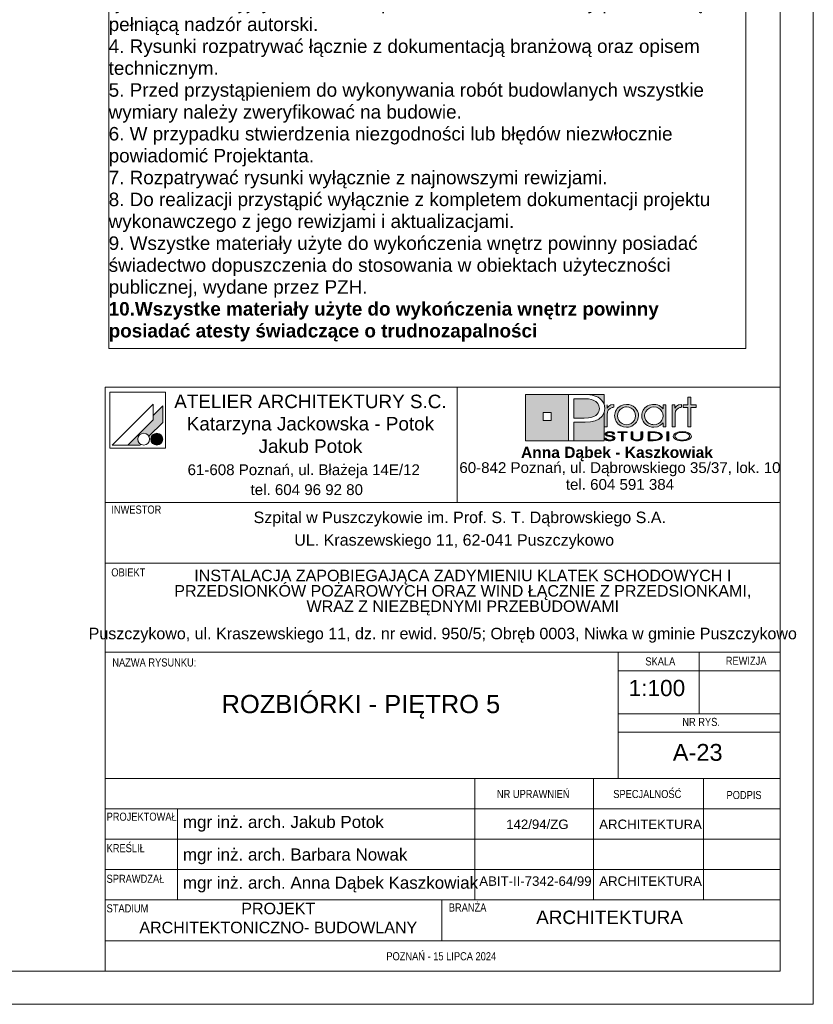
# Paper-space layout 'A-23 ROZBIÓRKI - PIĘTRO 5' of a CAD drawing. Header units: millimetres. Extents: x 0 to 540, y 0 to 297.
# Tile 6 of 7: x 422 to 540, y 0 to 146. Entities that reach past the tile are written whole.
import ezdxf

# ---------------------------------------------------------------- set-up
doc = ezdxf.new("R2010")
doc.units = ezdxf.units.MM
doc.header["$MEASUREMENT"] = 0
doc.layers.add('0_Nr_pióra__2', color=8, linetype='Continuous', lineweight=13)
for name, color, linetype, lineweight, true_color in [('0_Nr_pióra__249', 7, 'Continuous', 5, 0x191919), ('A_Arkusz_Nr_pióra__19', 7, 'Continuous', 5, 0x191919), ('A_Arkusz_Nr_pióra__255', 7, 'Continuous', 15, 0x242424)]:
    doc.layers.add(name, color=color, linetype=linetype, lineweight=lineweight, true_color=true_color)
doc.styles.add('STYL_AUTOMATYCZNY_1', font='arial.ttf')
doc.styles.add('STYL_AUTOMATYCZNY_2', font='ARIALN.TTF')
doc.styles.add('STYL_AUTOMATYCZNY_3', font='arial.ttf')

psp = doc.layouts.new('A-23 ROZBIÓRKI - PIĘTRO 5')

# ---------------------------------------------------------------- hatches: boundary and pattern name
at = {"layer": 'A_Arkusz_Nr_pióra__19', "linetype": 'Continuous', "lineweight": 0, "true_color": 0x131313}
h = psp.add_hatch(color=250, dxfattribs=at)
h.paths.add_polyline_path([(497.36, 90.34), (503.71, 90.34), (503.71, 83.46), (497.36, 83.46)])
h.paths.add_polyline_path([(499.96, 87.69), (501.15, 87.69), (501.15, 86.49), (499.96, 86.49)], flags=0)
for points in [[(506.17, 89.71), (505.71, 89.72), (504.53, 89.72), (504.53, 86.86), (506.06, 86.86), (506.69, 86.89), (507.19, 86.98), (507.59, 87.13), (507.79, 87.26), (507.96, 87.42), (508.11, 87.61), (508.21, 87.83), (508.28, 88.05), (508.3, 88.28), (508.24, 88.67), (508.07, 89), (507.78, 89.3), (507.48, 89.48), (507.12, 89.62), (506.71, 89.69), (506.5, 89.71)], [(509.03, 90.34), (509.02, 88.83), (508.99, 88.95), (508.83, 89.25), (508.63, 89.52), (508.39, 89.75), (508.11, 89.94), (507.83, 90.07), (507.54, 90.17), (507.23, 90.25), (506.87, 90.3), (506.07, 90.33), (506.02, 90.34)], [(504.53, 83.46), (509.03, 83.46), (509.03, 87.7), (508.73, 87.14), (508.24, 86.71), (507.69, 86.45), (507.02, 86.29), (506.24, 86.24), (504.53, 86.24)]]:
    psp.add_hatch(color=250, dxfattribs=at).paths.add_polyline_path(points)
at = {"layer": 'A_Arkusz_Nr_pióra__19', "linetype": 'Continuous', "lineweight": 5, "true_color": 0x191919}
for points in [[(521.85, 85.58), (521.41, 85.58), (521.41, 88.44), (520.7, 88.44), (520.7, 88.81), (521.41, 88.81), (521.41, 89.94), (521.85, 89.94), (521.85, 88.81), (522.66, 88.81), (522.66, 88.44), (521.85, 88.44)], [(443.6, 88.67), (442.2, 87.26), (442.2, 86.61), (438.43, 82.85), (440.24, 82.85), (440.35, 82.96), (440.22, 83.05), (440.11, 83.16), (440.02, 83.29), (439.96, 83.43), (439.92, 83.58), (439.91, 83.73), (439.92, 83.88), (439.96, 84.03), (440.02, 84.17), (440.11, 84.3), (440.22, 84.4), (440.35, 84.49), (440.49, 84.56), (440.64, 84.6), (440.79, 84.61), (440.94, 84.6), (441.09, 84.56), (441.23, 84.49), (441.36, 84.4), (441.46, 84.3), (441.56, 84.16), (443.6, 86.21), (443.6, 86.51)], [(443.6, 86.21), (443.6, 88.67), (442.2, 87.26), (442.2, 86.61), (438.43, 82.85), (440.24, 82.85), (440.35, 82.96, -1.314777), (441.56, 84.16)], [(509.46, 88.83), (509.02, 88.83), (509.02, 85.58), (509.48, 85.58), (509.49, 87.54, -0.145311), (509.61, 87.99, -0.140329), (510.1, 88.38), (510.45, 88.45), (510.45, 88.88), (510.01, 88.81), (509.68, 88.63), (509.46, 88.34)], [(510.56, 87.22), (510.58, 87.43), (510.63, 87.65), (510.71, 87.86), (510.82, 88.06), (510.95, 88.25), (511.11, 88.41), (511.48, 88.67), (511.88, 88.83), (512.33, 88.89), (512.35, 88.89), (512.33, 88.52), (512.17, 88.5), (512, 88.47), (511.83, 88.41), (511.67, 88.34), (511.53, 88.24), (511.39, 88.13), (511.17, 87.86), (511.04, 87.55), (511, 87.2), (511.04, 86.84), (511.18, 86.52), (511.4, 86.24), (511.68, 86.04), (511.99, 85.91), (512.17, 85.89), (512.15, 85.52), (511.88, 85.55), (511.47, 85.71), (511.11, 85.97), (510.8, 86.33), (510.62, 86.75)], [(512.33, 88.52), (512.68, 88.47), (513, 88.33), (513.29, 88.11), (513.5, 87.85), (513.62, 87.55), (513.67, 87.21), (513.64, 86.96), (514.05, 86.8), (514.07, 86.87), (514.1, 87.2), (514.08, 87.43), (514.03, 87.67), (513.93, 87.91), (513.77, 88.17), (513.56, 88.4), (513.3, 88.6), (513, 88.76), (512.68, 88.85), (512.35, 88.89)], [(520.14, 88.38), (520.05, 88.34), (519.97, 88.29), (519.87, 88.23), (519.76, 88.12), (519.67, 88.01), (519.6, 87.9), (519.56, 87.78), (519.53, 87.63), (519.52, 87.46), (519.52, 85.58), (519.07, 85.58), (519.07, 88.81), (519.5, 88.81), (519.5, 88.34), (519.72, 88.63), (520.05, 88.81), (520.49, 88.88), (520.49, 88.45), (520.36, 88.43), (520.24, 88.41)], [(512.86, 85.58), (512.6, 85.52), (512.33, 85.5), (512.15, 85.52), (512.17, 85.89), (512.34, 85.87), (512.69, 85.91), (513, 86.04), (513.28, 86.26), (513.5, 86.53), (513.62, 86.85), (513.64, 86.96), (514.05, 86.8), (513.97, 86.56), (513.8, 86.26), (513.61, 86.03), (513.38, 85.84), (513.12, 85.68)], [(510.29, 84.49), (510.55, 84.49), (510.53, 84.59), (510.47, 84.67), (510.35, 84.75), (510.21, 84.81), (510.04, 84.84), (509.85, 84.85), (509.66, 84.84), (509.49, 84.8), (509.34, 84.74), (509.23, 84.67), (509.16, 84.59), (509.14, 84.5), (509.16, 84.4), (509.22, 84.33), (509.32, 84.26), (509.4, 84.22), (509.47, 84.2), (509.53, 84.19), (509.65, 84.16), (509.76, 84.15), (509.88, 84.13), (509.99, 84.11), (510.07, 84.09), (510.15, 84.07), (510.16, 84.22), (510.04, 84.24), (509.88, 84.26), (509.69, 84.3), (509.6, 84.32), (509.52, 84.35), (509.45, 84.39), (509.41, 84.44), (509.4, 84.5), (509.42, 84.57), (509.46, 84.62), (509.54, 84.67), (509.62, 84.7), (509.72, 84.73), (509.81, 84.73), (509.9, 84.73), (509.99, 84.72), (510.07, 84.7), (510.15, 84.67), (510.22, 84.62), (510.27, 84.56)], [(511.85, 83.5), (511.6, 83.5), (511.6, 84.71), (511.02, 84.71), (511.02, 84.83), (512.43, 84.83), (512.43, 84.71), (511.85, 84.71)], [(514.45, 83.6), (514.36, 83.56), (514.25, 83.52), (514.12, 83.5), (513.99, 83.48), (513.86, 83.48), (513.67, 83.49), (513.5, 83.52), (513.34, 83.56), (513.15, 83.67), (513.03, 83.82), (513, 84), (513, 84.83), (513.25, 84.83), (513.25, 84), (513.26, 83.9), (513.31, 83.81), (513.37, 83.74, 0.154269), (513.86, 83.61, 0.149724), (514.34, 83.73), (514.41, 83.81)], [(514.41, 83.81), (514.45, 83.9), (514.46, 84), (514.46, 84.83), (514.72, 84.83), (514.72, 84), (514.7, 83.86), (514.63, 83.74), (514.53, 83.65), (514.45, 83.6)], [(515.76, 83.62), (516.04, 83.62), (516.04, 83.5), (515.51, 83.5), (515.51, 84.83), (516.04, 84.83), (516.04, 84.71), (515.76, 84.71)], [(516.23, 84.83), (516.55, 84.82), (516.75, 84.79), (516.75, 84.66), (516.59, 84.68), (516.38, 84.7), (516.13, 84.71), (516.04, 84.71), (516.04, 84.83)], [(517.07, 84.72), (517.23, 84.65), (517.36, 84.58), (517.48, 84.49), (517.57, 84.38), (517.62, 84.27), (517.64, 84.16), (517.61, 84.02), (517.53, 83.89), (517.39, 83.77), (517.25, 83.68), (517.09, 83.62), (516.92, 83.57), (516.74, 83.53), (516.74, 83.67), (516.88, 83.7), (517.07, 83.77), (517.22, 83.87), (517.31, 83.96), (517.37, 84.06), (517.39, 84.17), (517.37, 84.28), (517.3, 84.38), (517.21, 84.47), (517.08, 84.55), (516.93, 84.61), (516.75, 84.66), (516.75, 84.79), (516.83, 84.78)], [(518.57, 83.5), (518.32, 83.5), (518.32, 84.83), (518.57, 84.83)], [(442.36, 84.53), (443.02, 82.9, -0.39153), (441.92, 83.36, -0.418968)], [(442.36, 84.53), (443.02, 82.9, 0.455663), (443.49, 84.15, 0.390402)], [(509.33, 83.87), (509.06, 83.87), (509.08, 83.79), (509.13, 83.71), (509.2, 83.64), (509.28, 83.59), (509.36, 83.56), (509.43, 83.54), (509.48, 83.52), (509.61, 83.49), (509.74, 83.48), (509.82, 83.49), (509.9, 83.48), (510.05, 83.49), (510.24, 83.53), (510.41, 83.6), (510.52, 83.68), (510.59, 83.77), (510.62, 83.87), (510.61, 83.92), (510.58, 83.98), (510.55, 84.03), (510.49, 84.08), (510.44, 84.12), (510.35, 84.16), (510.3, 84.18), (510.2, 84.21), (510.16, 84.22), (510.15, 84.07), (510.19, 84.05), (510.29, 84), (510.34, 83.93), (510.36, 83.86), (510.35, 83.8), (510.31, 83.74), (510.23, 83.68), (510.17, 83.65), (510.11, 83.64), (510.02, 83.61), (509.94, 83.6), (509.87, 83.6), (509.8, 83.6), (509.71, 83.61), (509.63, 83.62), (509.56, 83.64), (509.49, 83.67), (509.45, 83.7), (509.39, 83.74), (509.35, 83.8)], [(516.74, 83.53), (516.72, 83.53), (516.5, 83.51), (516.25, 83.5), (516.04, 83.5), (516.04, 83.62), (516.13, 83.62), (516.28, 83.62), (516.45, 83.63), (516.53, 83.63), (516.66, 83.65), (516.74, 83.67)]]:
    psp.add_hatch(color=250, dxfattribs=at).paths.add_polyline_path(points)
h = psp.add_hatch(color=250, dxfattribs=at)
h.paths.add_polyline_path([(517.73, 86.15), (517.36, 85.79), (516.91, 85.57), (516.39, 85.5), (516.06, 85.53), (515.75, 85.61), (515.44, 85.75), (515.18, 85.92), (514.96, 86.14), (514.78, 86.41), (514.66, 86.67), (514.59, 86.93), (514.57, 87.2), (514.58, 87.41), (514.63, 87.61), (514.7, 87.82), (514.79, 88.02), (514.91, 88.19), (515.05, 88.36), (515.24, 88.52), (515.44, 88.65), (515.67, 88.76), (515.91, 88.83), (516.15, 88.87), (516.4, 88.89), (516.67, 88.87), (516.92, 88.81), (517.15, 88.72), (517.37, 88.59), (517.56, 88.43), (517.73, 88.24), (517.73, 88.51), (517.73, 88.81), (518.17, 88.81), (518.17, 87.53), (518.17, 85.58), (517.73, 85.58), (517.73, 85.83)])
h.paths.add_polyline_path([(515.81, 88.38, 0.471077), (515.22, 86.5, 0.494724), (517.4, 86.34, 0.387258), (517.36, 88.1, 0.314042)], flags=0)
h = psp.add_hatch(color=250, dxfattribs=at)
h.paths.add_polyline_path([(520.59, 84.85, 0.130991), (519.56, 84.6, 0.250658), (519.25, 84.17, 0.250617), (519.5, 83.77, 0.141351), (520.59, 83.48, 0.117723), (521.58, 83.7, 0.245905), (521.93, 84.16, 0.237366), (521.68, 84.56, 0.143887)])
h.paths.add_polyline_path([(520.59, 84.73, 0.128597), (519.81, 84.56), (519.72, 84.5), (519.65, 84.45), (519.58, 84.37), (519.54, 84.31), (519.51, 84.24), (519.5, 84.17), (519.53, 84.03), (519.62, 83.91), (519.78, 83.79, 0.126974), (520.59, 83.6, 0.113214), (521.35, 83.76), (521.49, 83.86), (521.58, 83.93), (521.63, 84.01), (521.66, 84.08), (521.67, 84.16), (521.65, 84.26), (521.6, 84.36), (521.52, 84.45), (521.39, 84.55, 0.11716)], flags=0)

# ---------------------------------------------------------------- linework, layer by layer
at = {"layer": '0_Nr_pióra__2', "color": 8, "linetype": 'Continuous', "lineweight": 13, "flags": 128}
psp.add_lwpolyline([(435.6, 176.33), (530.02, 176.33), (530.02, 97.15), (435.6, 97.15)], close=True, dxfattribs=at)
at = {"layer": '0_Nr_pióra__249', "color": 250, "linetype": 'Continuous', "lineweight": 5, "true_color": 0x191919}
for p, q in [((435.75, 90.68), (435.75, 82.41)), ((444.01, 90.68), (435.75, 90.68)), ((444.01, 90.68), (444.01, 82.41)), ((497.36, 90.34), (509.03, 90.34)), ((497.36, 83.46), (497.36, 90.34)), ((503.71, 83.46), (503.71, 90.34)), ((503.71, 90.34), (505.99, 90.34)), ((504.53, 89.72), (504.53, 86.86)), ((505.71, 89.72), (504.53, 89.72)), ((506.17, 89.71), (505.71, 89.72)), ((505.99, 90.34), (506.46, 90.33)), ((506.5, 89.71), (506.17, 89.71)), ((506.46, 90.33), (506.87, 90.3)), ((506.71, 89.69), (506.5, 89.71)), ((507.12, 89.62), (506.71, 89.69)), ((506.87, 90.3), (507.23, 90.25)), ((507.48, 89.48), (507.12, 89.62)), ((507.23, 90.25), (507.54, 90.17)), ((507.79, 89.29), (507.48, 89.48)), ((507.54, 90.17), (507.83, 90.07)), ((508.07, 89), (507.79, 89.29)), ((507.83, 90.07), (508.11, 89.94)), ((508.24, 88.67), (508.07, 89)), ((508.11, 89.94), (508.39, 89.75)), ((508.39, 89.75), (508.63, 89.52)), ((508.63, 89.52), (508.83, 89.25)), ((508.83, 89.25), (508.99, 88.95)), ((509.03, 90.34), (509.02, 88.81)), ((521.41, 88.81), (521.41, 89.94)), ((521.41, 89.94), (521.85, 89.94)), ((521.85, 89.94), (521.85, 88.81)), ((442.2, 88.91), (436.13, 82.85)), ((442.2, 88.91), (442.2, 86.61)), ((443.6, 88.67), (442.2, 87.26)), ((443.6, 88.67), (443.6, 86.51)), ((499.96, 87.69), (501.15, 87.69)), ((499.96, 87.69), (501.15, 87.69)), ((499.96, 86.49), (499.96, 87.69)), ((501.15, 87.69), (501.15, 86.49)), ((501.15, 87.69), (501.15, 86.49)), ((507.96, 87.42), (508.11, 87.61)), ((508.11, 87.61), (508.21, 87.83)), ((508.21, 87.83), (508.28, 88.05)), ((508.3, 88.28), (508.24, 88.67)), ((508.28, 88.05), (508.3, 88.28)), ((509.02, 87.66), (508.73, 87.14)), ((508.99, 88.95), (509.08, 88.62)), ((509.12, 88.27), (509.02, 87.66)), ((509.03, 87.67), (509.03, 83.46)), ((509.08, 88.62), (509.12, 88.27)), ((509.46, 88.81), (509.46, 88.34)), ((509.46, 88.34), (509.68, 88.63)), ((509.49, 87.63), (509.48, 87.46)), ((509.52, 87.78), (509.49, 87.63)), ((509.56, 87.9), (509.52, 87.78)), ((509.63, 88.01), (509.56, 87.9)), ((509.72, 88.12), (509.63, 88.01)), ((509.68, 88.63), (510.01, 88.81)), ((509.83, 88.23), (509.72, 88.12)), ((509.92, 88.29), (509.83, 88.23)), ((510.01, 88.34), (509.92, 88.29)), ((510.01, 88.81), (510.45, 88.88)), ((510.1, 88.38), (510.01, 88.34)), ((510.2, 88.41), (510.1, 88.38)), ((510.32, 88.43), (510.2, 88.41)), ((510.45, 88.45), (510.32, 88.43)), ((510.45, 88.88), (510.45, 88.45)), ((510.58, 87.43), (510.63, 87.65)), ((510.63, 87.65), (510.71, 87.86)), ((510.71, 87.86), (510.82, 88.06)), ((510.82, 88.06), (510.95, 88.25)), ((510.95, 88.25), (511.11, 88.41)), ((511.04, 87.55), (511, 87.2)), ((511.17, 87.86), (511.04, 87.55)), ((511.11, 88.41), (511.48, 88.67)), ((511.39, 88.13), (511.17, 87.86)), ((511.53, 88.24), (511.39, 88.13)), ((511.48, 88.67), (511.88, 88.83)), ((511.67, 88.34), (511.53, 88.24)), ((511.83, 88.41), (511.67, 88.34)), ((512, 88.47), (511.83, 88.41)), ((511.88, 88.83), (512.33, 88.89)), ((512.17, 88.5), (512, 88.47)), ((512.34, 88.52), (512.17, 88.5)), ((512.33, 88.89), (512.67, 88.86)), ((512.68, 88.47), (512.34, 88.52)), ((512.67, 88.86), (513, 88.76)), ((513, 88.33), (512.68, 88.47)), ((513, 88.76), (513.3, 88.6)), ((513.29, 88.11), (513, 88.33)), ((513.5, 87.85), (513.29, 88.11)), ((513.3, 88.6), (513.56, 88.4)), ((513.62, 87.55), (513.5, 87.85)), ((513.56, 88.4), (513.77, 88.17)), ((513.67, 87.21), (513.62, 87.55)), ((513.77, 88.17), (513.94, 87.9)), ((513.94, 87.9), (514.03, 87.67)), ((514.03, 87.67), (514.08, 87.43)), ((514.58, 87.41), (514.63, 87.61)), ((514.63, 87.61), (514.7, 87.82)), ((514.7, 87.82), (514.79, 88.02)), ((514.79, 88.02), (514.91, 88.19)), ((514.91, 88.19), (515.05, 88.36)), ((515.05, 87.55), (515.01, 87.22)), ((515.05, 88.36), (515.24, 88.52)), ((515.19, 87.85), (515.05, 87.55)), ((515.41, 88.12), (515.19, 87.85)), ((515.24, 88.52), (515.44, 88.65)), ((515.71, 88.34), (515.41, 88.12)), ((515.44, 88.65), (515.67, 88.76)), ((515.67, 88.76), (515.91, 88.83)), ((516.03, 88.47), (515.71, 88.34)), ((515.91, 88.83), (516.15, 88.87)), ((516.39, 88.52), (516.03, 88.47)), ((516.15, 88.87), (516.4, 88.89)), ((516.75, 88.47), (516.39, 88.52)), ((516.4, 88.89), (516.67, 88.87)), ((516.67, 88.87), (516.92, 88.81)), ((517.06, 88.34), (516.75, 88.47)), ((516.92, 88.81), (517.15, 88.72)), ((517.34, 88.12), (517.06, 88.34)), ((517.15, 88.72), (517.37, 88.59)), ((517.56, 87.85), (517.34, 88.12)), ((517.37, 88.59), (517.56, 88.43)), ((517.56, 88.43), (517.73, 88.24)), ((517.69, 87.54), (517.56, 87.85)), ((517.73, 87.19), (517.69, 87.54)), ((517.73, 88.24), (517.73, 88.81)), ((517.73, 88.81), (518.17, 88.81)), ((518.17, 88.81), (518.17, 85.58)), ((519.07, 85.58), (519.07, 88.81)), ((519.07, 88.81), (519.5, 88.81)), ((519.5, 88.81), (519.5, 88.34)), ((519.5, 88.34), (519.72, 88.63)), ((519.53, 87.63), (519.52, 87.46)), ((519.56, 87.78), (519.53, 87.63)), ((519.6, 87.9), (519.56, 87.78)), ((519.67, 88.01), (519.6, 87.9)), ((519.76, 88.12), (519.67, 88.01)), ((519.72, 88.63), (520.05, 88.81)), ((519.87, 88.23), (519.76, 88.12)), ((519.97, 88.29), (519.87, 88.23)), ((520.05, 88.34), (519.97, 88.29)), ((520.05, 88.81), (520.49, 88.88)), ((520.14, 88.38), (520.05, 88.34)), ((520.24, 88.41), (520.14, 88.38)), ((520.36, 88.43), (520.24, 88.41)), ((520.49, 88.45), (520.36, 88.43)), ((520.49, 88.88), (520.49, 88.45)), ((520.7, 88.44), (520.7, 88.81)), ((520.7, 88.81), (521.41, 88.81)), ((521.41, 88.44), (520.7, 88.44)), ((521.41, 85.58), (521.41, 88.44)), ((521.85, 88.81), (522.66, 88.81)), ((522.66, 88.44), (521.85, 88.44)), ((521.85, 88.44), (521.85, 85.58)), ((522.66, 88.81), (522.66, 88.44)), ((442.2, 86.61), (438.43, 82.85)), ((443.6, 86.21), (441.56, 84.16)), ((443.6, 86.51), (443.6, 86.21)), ((501.15, 86.49), (499.96, 86.49)), ((504.53, 86.86), (506.06, 86.86)), ((504.53, 86.24), (504.53, 83.46)), ((506.19, 86.24), (504.53, 86.24)), ((506.06, 86.86), (506.69, 86.89)), ((507, 86.29), (506.19, 86.24)), ((506.69, 86.89), (507.19, 86.98)), ((507.69, 86.45), (507, 86.29)), ((507.19, 86.98), (507.59, 87.13)), ((507.59, 87.13), (507.79, 87.26)), ((508.24, 86.71), (507.69, 86.45)), ((507.79, 87.26), (507.96, 87.42)), ((508.73, 87.14), (508.24, 86.71)), ((509.48, 87.46), (509.48, 85.58)), ((510.56, 87.22), (510.58, 87.43)), ((510.62, 86.75), (510.56, 87.22)), ((510.8, 86.33), (510.62, 86.75)), ((511.11, 85.97), (510.8, 86.33)), ((511, 87.2), (511.04, 86.84)), ((511.04, 86.84), (511.18, 86.52)), ((511.18, 86.52), (511.4, 86.24)), ((511.4, 86.24), (511.68, 86.04)), ((513, 86.04), (513.28, 86.26)), ((513.28, 86.26), (513.5, 86.53)), ((513.5, 86.53), (513.62, 86.85)), ((513.8, 86.26), (513.61, 86.03)), ((513.62, 86.85), (513.67, 87.21)), ((513.97, 86.56), (513.8, 86.26)), ((514.07, 86.87), (513.97, 86.56)), ((514.1, 87.2), (514.07, 86.87)), ((514.08, 87.43), (514.1, 87.2)), ((514.57, 87.2), (514.58, 87.41)), ((514.59, 86.93), (514.57, 87.2)), ((514.66, 86.67), (514.59, 86.93)), ((514.78, 86.41), (514.66, 86.67)), ((514.96, 86.14), (514.78, 86.41)), ((515.18, 85.92), (514.96, 86.14)), ((515.01, 87.22), (515.05, 86.87)), ((515.05, 86.87), (515.18, 86.55)), ((515.18, 86.55), (515.4, 86.28)), ((515.4, 86.28), (515.53, 86.16)), ((515.53, 86.16), (515.68, 86.06)), ((517.06, 86.05), (517.34, 86.26)), ((517.34, 86.26), (517.56, 86.54)), ((517.73, 86.15), (517.36, 85.79)), ((517.56, 86.54), (517.69, 86.85)), ((517.69, 86.85), (517.73, 87.19)), ((517.73, 85.58), (517.73, 86.15)), ((519.52, 87.46), (519.52, 85.58)), ((509.48, 85.58), (509.02, 85.58)), ((509.16, 84.59), (509.23, 84.67)), ((509.23, 84.67), (509.34, 84.74)), ((509.34, 84.74), (509.49, 84.8)), ((509.46, 84.62), (509.41, 84.56)), ((509.54, 84.67), (509.46, 84.62)), ((509.49, 84.8), (509.66, 84.84)), ((509.62, 84.7), (509.54, 84.67)), ((509.72, 84.73), (509.62, 84.7)), ((509.66, 84.84), (509.85, 84.85)), ((509.83, 84.73), (509.72, 84.73)), ((509.95, 84.72), (509.83, 84.73)), ((509.85, 84.85), (510.04, 84.84)), ((510.06, 84.7), (509.95, 84.72)), ((510.04, 84.84), (510.21, 84.81)), ((510.15, 84.67), (510.06, 84.7)), ((510.22, 84.62), (510.15, 84.67)), ((510.21, 84.81), (510.35, 84.75)), ((510.27, 84.56), (510.22, 84.62)), ((510.35, 84.75), (510.47, 84.67)), ((510.47, 84.67), (510.53, 84.59)), ((511.02, 84.71), (511.02, 84.83)), ((511.02, 84.83), (512.43, 84.83)), ((511.6, 84.71), (511.02, 84.71)), ((511.47, 85.71), (511.11, 85.97)), ((511.88, 85.55), (511.47, 85.71)), ((511.6, 83.5), (511.6, 84.71)), ((511.68, 86.04), (511.99, 85.91)), ((512.43, 84.71), (511.85, 84.71)), ((511.85, 84.71), (511.85, 83.5)), ((512.33, 85.5), (511.88, 85.55)), ((511.99, 85.91), (512.34, 85.87)), ((512.6, 85.52), (512.33, 85.5)), ((512.34, 85.87), (512.69, 85.91)), ((512.43, 84.83), (512.43, 84.71)), ((512.86, 85.58), (512.6, 85.52)), ((512.69, 85.91), (513, 86.04)), ((513.12, 85.68), (512.86, 85.58)), ((513, 84.83), (513.25, 84.83)), ((513, 84), (513, 84.83)), ((513.38, 85.84), (513.12, 85.68)), ((513.25, 84.83), (513.25, 84)), ((513.61, 86.03), (513.38, 85.84)), ((514.46, 84), (514.46, 84.83)), ((514.46, 84.83), (514.72, 84.83)), ((514.72, 84.83), (514.72, 84)), ((515.44, 85.75), (515.18, 85.92)), ((515.75, 85.61), (515.44, 85.75)), ((515.51, 83.5), (515.51, 84.83)), ((515.51, 84.83), (516.04, 84.83)), ((515.51, 83.5), (515.51, 84.83)), ((515.51, 84.83), (516.23, 84.83)), ((515.68, 86.06), (515.85, 85.98)), ((516.06, 85.53), (515.75, 85.61)), ((516.04, 84.71), (515.76, 84.71)), ((515.76, 84.71), (515.76, 83.62)), ((516.13, 84.71), (515.76, 84.71)), ((515.76, 84.71), (515.76, 83.62)), ((515.85, 85.98), (516.03, 85.92)), ((516.03, 85.92), (516.21, 85.88)), ((516.04, 84.83), (516.04, 84.71)), ((516.39, 85.5), (516.06, 85.53)), ((516.38, 84.7), (516.13, 84.71)), ((516.21, 85.88), (516.39, 85.87)), ((516.23, 84.83), (516.55, 84.82)), ((516.59, 84.68), (516.38, 84.7)), ((516.39, 85.87), (516.74, 85.91)), ((516.91, 85.57), (516.39, 85.5)), ((516.55, 84.82), (516.83, 84.78)), ((516.77, 84.65), (516.59, 84.68)), ((516.74, 85.91), (517.06, 86.05)), ((516.93, 84.61), (516.77, 84.65)), ((516.83, 84.78), (517.07, 84.72)), ((517.36, 85.79), (516.91, 85.57)), ((517.07, 84.55), (516.93, 84.61)), ((517.07, 84.72), (517.23, 84.65)), ((517.23, 84.65), (517.36, 84.58)), ((518.17, 85.58), (517.73, 85.58)), ((518.32, 83.5), (518.32, 84.83)), ((518.32, 84.83), (518.57, 84.83)), ((518.32, 83.5), (518.32, 84.83)), ((518.32, 84.83), (518.57, 84.83)), ((518.57, 84.83), (518.57, 83.5)), ((518.57, 84.83), (518.57, 83.5)), ((519.52, 85.58), (519.07, 85.58)), ((519.56, 84.6), (519.73, 84.69)), ((519.73, 84.69), (519.93, 84.76)), ((520.04, 84.66), (519.81, 84.56)), ((519.93, 84.76), (520.14, 84.81)), ((520.3, 84.71), (520.04, 84.66)), ((520.14, 84.81), (520.35, 84.84)), ((520.59, 84.73), (520.3, 84.71)), ((520.35, 84.84), (520.59, 84.85)), ((520.59, 84.85), (520.85, 84.84)), ((520.76, 84.72), (520.59, 84.73)), ((520.93, 84.7), (520.76, 84.72)), ((520.85, 84.84), (521.1, 84.8)), ((521.09, 84.67), (520.93, 84.7)), ((521.26, 84.61), (521.09, 84.67)), ((521.1, 84.8), (521.34, 84.73)), ((521.34, 84.73), (521.53, 84.65)), ((521.85, 85.58), (521.41, 85.58)), ((521.53, 84.65), (521.68, 84.56)), ((509.03, 83.46), (497.36, 83.46)), ((504.53, 83.46), (503.71, 83.46)), ((509.08, 83.79), (509.06, 83.87)), ((509.06, 83.87), (509.33, 83.87)), ((509.13, 83.71), (509.08, 83.79)), ((509.2, 83.64), (509.13, 83.71)), ((509.14, 84.5), (509.16, 84.59)), ((509.16, 84.4), (509.14, 84.5)), ((509.22, 84.33), (509.16, 84.4)), ((509.28, 83.59), (509.2, 83.64)), ((509.32, 84.26), (509.22, 84.33)), ((509.37, 83.55), (509.28, 83.59)), ((509.37, 84.23), (509.32, 84.26)), ((509.33, 83.87), (509.35, 83.8)), ((509.35, 83.8), (509.39, 83.74)), ((509.43, 84.21), (509.37, 84.23)), ((509.48, 83.52), (509.37, 83.55)), ((509.39, 83.74), (509.45, 83.7)), ((509.41, 84.56), (509.4, 84.5)), ((509.4, 84.5), (509.41, 84.44)), ((509.41, 84.44), (509.45, 84.39)), ((509.5, 84.19), (509.43, 84.21)), ((509.45, 84.39), (509.52, 84.35)), ((509.45, 83.7), (509.5, 83.67)), ((509.59, 83.5), (509.48, 83.52)), ((509.58, 84.18), (509.5, 84.19)), ((509.5, 83.67), (509.56, 83.64)), ((509.52, 84.35), (509.6, 84.32)), ((509.56, 83.64), (509.63, 83.62)), ((509.68, 84.16), (509.58, 84.18)), ((509.72, 83.48), (509.59, 83.5)), ((509.6, 84.32), (509.73, 84.29)), ((509.63, 83.62), (509.7, 83.61)), ((509.8, 84.14), (509.68, 84.16)), ((509.7, 83.61), (509.77, 83.6)), ((509.84, 83.48), (509.72, 83.48)), ((509.73, 84.29), (509.89, 84.26)), ((509.77, 83.6), (509.85, 83.6)), ((509.96, 84.12), (509.8, 84.14)), ((510.05, 83.49), (509.84, 83.48)), ((509.85, 83.6), (509.92, 83.6)), ((509.89, 84.26), (510.03, 84.24)), ((509.92, 83.6), (509.98, 83.61)), ((510.09, 84.09), (509.96, 84.12)), ((509.98, 83.61), (510.05, 83.62)), ((510.03, 84.24), (510.13, 84.22)), ((510.05, 83.62), (510.12, 83.64)), ((510.24, 83.53), (510.05, 83.49)), ((510.19, 84.05), (510.09, 84.09)), ((510.12, 83.64), (510.18, 83.66)), ((510.13, 84.22), (510.2, 84.21)), ((510.18, 83.66), (510.23, 83.68)), ((510.29, 84), (510.19, 84.05)), ((510.2, 84.21), (510.25, 84.2)), ((510.23, 83.68), (510.3, 83.74)), ((510.41, 83.6), (510.24, 83.53)), ((510.25, 84.2), (510.31, 84.18)), ((510.29, 84.49), (510.27, 84.56)), ((510.55, 84.49), (510.29, 84.49)), ((510.34, 83.93), (510.29, 84)), ((510.3, 83.74), (510.35, 83.8)), ((510.31, 84.18), (510.36, 84.16)), ((510.36, 83.86), (510.34, 83.93)), ((510.35, 83.8), (510.36, 83.86)), ((510.36, 84.16), (510.44, 84.12)), ((510.52, 83.68), (510.41, 83.6)), ((510.44, 84.12), (510.5, 84.08)), ((510.5, 84.08), (510.55, 84.03)), ((510.59, 83.77), (510.52, 83.68)), ((510.53, 84.59), (510.55, 84.49)), ((510.55, 84.03), (510.59, 83.98)), ((510.59, 83.98), (510.61, 83.92)), ((510.62, 83.87), (510.59, 83.77)), ((510.61, 83.92), (510.62, 83.87)), ((511.85, 83.5), (511.6, 83.5)), ((513.03, 83.82), (513, 84)), ((513.15, 83.67), (513.03, 83.82)), ((513.34, 83.56), (513.15, 83.67)), ((513.25, 84), (513.26, 83.9)), ((513.26, 83.9), (513.31, 83.81)), ((513.31, 83.81), (513.38, 83.73)), ((513.5, 83.52), (513.34, 83.56)), ((513.38, 83.73), (513.43, 83.7)), ((513.43, 83.7), (513.5, 83.67)), ((513.5, 83.67), (513.58, 83.64)), ((513.67, 83.49), (513.5, 83.52)), ((513.58, 83.64), (513.67, 83.62)), ((513.67, 83.62), (513.76, 83.61)), ((513.86, 83.48), (513.67, 83.49)), ((513.76, 83.61), (513.86, 83.61)), ((513.86, 83.61), (513.95, 83.61)), ((513.99, 83.48), (513.86, 83.48)), ((513.95, 83.61), (514.04, 83.62)), ((514.12, 83.5), (513.99, 83.48)), ((514.04, 83.62), (514.13, 83.64)), ((514.25, 83.52), (514.12, 83.5)), ((514.13, 83.64), (514.21, 83.67)), ((514.21, 83.67), (514.28, 83.7)), ((514.36, 83.56), (514.25, 83.52)), ((514.28, 83.7), (514.34, 83.73)), ((514.34, 83.73), (514.41, 83.81)), ((514.45, 83.6), (514.36, 83.56)), ((514.41, 83.81), (514.45, 83.9)), ((514.45, 83.9), (514.46, 84)), ((514.53, 83.65), (514.45, 83.6)), ((514.63, 83.74), (514.53, 83.65)), ((514.7, 83.86), (514.63, 83.74)), ((514.72, 84), (514.7, 83.86)), ((516.04, 83.5), (515.51, 83.5)), ((516.25, 83.5), (515.51, 83.5)), ((515.76, 83.62), (516.04, 83.62)), ((515.76, 83.62), (516.13, 83.62)), ((516.04, 83.62), (516.04, 83.5)), ((516.13, 83.62), (516.35, 83.62)), ((516.5, 83.51), (516.25, 83.5)), ((516.35, 83.62), (516.53, 83.63)), ((516.72, 83.53), (516.5, 83.51)), ((516.53, 83.63), (516.68, 83.65)), ((516.68, 83.65), (516.89, 83.7)), ((516.92, 83.57), (516.72, 83.53)), ((516.89, 83.7), (517.07, 83.77)), ((517.09, 83.62), (516.92, 83.57)), ((517.2, 84.48), (517.07, 84.55)), ((517.07, 83.77), (517.22, 83.87)), ((517.25, 83.68), (517.09, 83.62)), ((517.3, 84.38), (517.2, 84.48)), ((517.22, 83.87), (517.31, 83.96)), ((517.39, 83.77), (517.25, 83.68)), ((517.37, 84.28), (517.3, 84.38)), ((517.31, 83.96), (517.37, 84.06)), ((517.36, 84.58), (517.48, 84.49)), ((517.39, 84.17), (517.37, 84.28)), ((517.37, 84.06), (517.39, 84.17)), ((517.53, 83.89), (517.39, 83.77)), ((517.48, 84.49), (517.57, 84.38)), ((517.61, 84.02), (517.53, 83.89)), ((517.57, 84.38), (517.62, 84.27)), ((517.64, 84.16), (517.61, 84.02)), ((517.62, 84.27), (517.64, 84.16)), ((518.57, 83.5), (518.32, 83.5)), ((518.57, 83.5), (518.32, 83.5)), ((519.25, 84.17), (519.27, 84.28)), ((519.26, 84.07), (519.25, 84.17)), ((519.31, 83.97), (519.26, 84.07)), ((519.27, 84.28), (519.33, 84.39)), ((519.38, 83.87), (519.31, 83.97)), ((519.33, 84.39), (519.42, 84.5)), ((519.5, 83.77), (519.38, 83.87)), ((519.42, 84.5), (519.56, 84.6)), ((519.51, 84.24), (519.5, 84.17)), ((519.5, 84.17), (519.53, 84.03)), ((519.65, 83.67), (519.5, 83.77)), ((519.54, 84.31), (519.51, 84.24)), ((519.53, 84.03), (519.62, 83.91)), ((519.58, 84.37), (519.54, 84.31)), ((519.64, 84.44), (519.58, 84.37)), ((519.62, 83.91), (519.77, 83.79)), ((519.72, 84.5), (519.64, 84.44)), ((519.84, 83.6), (519.65, 83.67)), ((519.81, 84.56), (519.72, 84.5)), ((519.77, 83.79), (519.88, 83.74)), ((520.07, 83.53), (519.84, 83.6)), ((519.88, 83.74), (520, 83.69)), ((520, 83.69), (520.13, 83.65)), ((520.33, 83.49), (520.07, 83.53)), ((520.13, 83.65), (520.28, 83.62)), ((520.28, 83.62), (520.43, 83.6)), ((520.59, 83.48), (520.33, 83.49)), ((520.43, 83.6), (520.59, 83.6)), ((520.59, 83.6), (520.81, 83.61)), ((520.78, 83.48), (520.59, 83.48)), ((520.97, 83.51), (520.78, 83.48)), ((520.81, 83.61), (521.01, 83.64)), ((521.15, 83.54), (520.97, 83.51)), ((521.01, 83.64), (521.2, 83.7)), ((521.31, 83.59), (521.15, 83.54)), ((521.2, 83.7), (521.35, 83.76)), ((521.4, 84.54), (521.26, 84.61)), ((521.45, 83.64), (521.31, 83.59)), ((521.35, 83.76), (521.48, 83.84)), ((521.52, 84.45), (521.4, 84.54)), ((521.58, 83.7), (521.45, 83.64)), ((521.48, 83.84), (521.58, 83.93)), ((521.6, 84.36), (521.52, 84.45)), ((521.58, 83.93), (521.63, 84.01)), ((521.77, 83.84), (521.58, 83.7)), ((521.65, 84.26), (521.6, 84.36)), ((521.63, 84.01), (521.66, 84.08)), ((521.67, 84.16), (521.65, 84.26)), ((521.66, 84.08), (521.67, 84.16)), ((521.68, 84.56), (521.8, 84.45)), ((521.89, 84), (521.77, 83.84)), ((521.8, 84.45), (521.87, 84.36)), ((521.87, 84.36), (521.91, 84.26)), ((521.93, 84.16), (521.89, 84)), ((521.91, 84.26), (521.93, 84.16)), ((435.75, 82.41), (444.01, 82.41)), ((436.13, 82.85), (440.24, 82.85)), ((440.35, 82.96), (440.24, 82.85))]:
    psp.add_line(p, q, dxfattribs=at)
for centre, start, end in [((440.79, 83.73), 0, 180), ((442.72, 83.73), 0, 180), ((440.79, 83.73), 180, 0), ((442.72, 83.73), 180, 0)]:
    psp.add_arc(centre, 0.882, start, end, dxfattribs=at)
at = {"layer": 'A_Arkusz_Nr_pióra__255', "color": 250, "linetype": 'Continuous', "lineweight": 15, "true_color": 0x242424}
for p, q in [((535.1, 292.1), (535.1, 4.9)), ((435.1, 91.43), (535.1, 91.43)), ((435.1, 91.43), (435.1, 74.35)), ((487.22, 91.43), (487.22, 74.35)), ((435.1, 74.35), (535.1, 74.35)), ((435.1, 74.35), (435.1, 4.9)), ((535.1, 74.35), (435.1, 74.35)), ((435.1, 65.35), (535.1, 65.35)), ((435.1, 52.15), (535.1, 52.15)), ((511.1, 33.46), (511.1, 52.15)), ((523.1, 43.06), (523.1, 52.15)), ((511.1, 49.43), (535.1, 49.43)), ((511.1, 43.06), (535.1, 43.06)), ((511.1, 40.34), (535.1, 40.34)), ((435.1, 33.46), (535.1, 33.46)), ((489.85, 15.46), (489.85, 33.46)), ((507.43, 15.46), (507.43, 33.46)), ((523.75, 15.46), (523.75, 33.46)), ((435.1, 28.96), (535.1, 28.96)), ((445.8, 15.46), (445.8, 28.96)), ((435.1, 24.46), (535.1, 24.46)), ((435.1, 19.96), (535.1, 19.96)), ((445.8, 19.96), (535.1, 19.96)), ((435.1, 15.46), (534.96, 15.46)), ((449.1, 15.46), (535.1, 15.46)), ((484.96, 15.46), (484.96, 9.4)), ((435.1, 9.4), (535.1, 9.4)), ((435.1, 9.4), (535.1, 9.4)), ((535.1, 4.9), (29.9, 4.9))]:
    psp.add_line(p, q, dxfattribs=at)
at = {"layer": 'A_Arkusz_Nr_pióra__255', "color": 250, "linetype": 'Continuous', "lineweight": 15, "true_color": 0x242424, "flags": 128}
psp.add_lwpolyline([(0, 297), (540, 297), (540, 0), (0, 0)], close=True, dxfattribs=at)

# ---------------------------------------------------------------- texts
at = {"layer": '0_Nr_pióra__2', "color": 8, "linetype": 'Continuous', "lineweight": 13, "insert": (435.6, 175.38), "char_height": 2, "width": 93.4245, "attachment_point": 1, "line_spacing_factor": 0.972584, "style": 'STYL_AUTOMATYCZNY_1'}
psp.add_mtext('\\A1;{\\pql;\\fArial|b0|i0|c238|p0;\\W1.000000;UWAGI:\\P\\pql;\\fArial|b0|i0|c238|p0;\\W1.000000;\\P\\pql;\\fArial|b0|i0|c238|p0;\\W1.000000;1. Wszystkie zmiany w projekcie wymagają poinformowania i zgody Projektanta.\\P\\pql;\\fArial|b0|i0|c238|p0;\\W1.000000;2. Nadzór autorski nad pracami budowlanymi powinna sprawować osoba posiadająca stosowne uprawnienia budowlane.\\P\\pql;\\fArial|b0|i0|c238|p0;\\W1.000000;3. Zmiany nieistotne w stosunku do projektu budowlanego wymagają poinformowania i zgody Projektanta oraz opracowania stosownych rysunków rewizyjnych, a także wpisu do dziennika budowy przez osobę pełniącą nadzór autorski.\\P\\pql;\\fArial|b0|i0|c238|p0;\\W1.000000;4. Rysunki rozpatrywać łącznie z dokumentacją branżową oraz opisem technicznym.\\P\\pql;\\pt3.76365;\\fArial|b0|i0|c238|p0;\\W1.000000;5. Przed przystąpieniem do wykonywania robót budowlanych wszystkie wymiary należy zweryfikować na budowie.\\P\\pql;\\fArial|b0|i0|c238|p0;\\W1.000000;6. W przypadku stwierdzenia niezgodności lub błędów niezwłocznie powiadomić Projektanta.\\P\\pql;\\fArial|b0|i0|c238|p0;\\W1.000000;7. Rozpatrywać rysunki wyłącznie z najnowszymi rewizjami.\\P\\pql;\\fArial|b0|i0|c238|p0;\\W1.000000;8. Do realizacji przystąpić wyłącznie z kompletem dokumentacji projektu wykonawczego z jego rewizjami i aktualizacjami.\\P\\pql;\\fArial|b0|i0|c238|p0;\\W1.000000;9. Wszystke materiały użyte do wykończenia wnętrz powinny posiadać świadectwo dopuszczenia do stosowania w obiektach użyteczności publicznej, wydane przez PZH.\\P\\pql;\\fArial|b1|i0|c238|p0;\\W1.000000;10.Wszystke materiały użyte do wykończenia wnętrz powinny posiadać atesty świadczące o trudnozapalności}', dxfattribs=at)
at = {"layer": 'A_Arkusz_Nr_pióra__19', "color": 250, "linetype": 'Continuous', "lineweight": 5, "true_color": 0x191919, "attachment_point": 5}
for s, insert, char_height, style in [('\\A1;{\\pqc;\\fArial|b0|i0|c238|p0;\\W1.000000;ATELIER ARCHITEKTURY S.C.}', (465.49, 89.31), 1.9999, 'STYL_AUTOMATYCZNY_1'), ('\\A1;{\\pqc;\\fArial|b0|i0|c238|p0;\\W1.000000;Katarzyna Jackowska - Potok}', (465.49, 85.72), 1.9999, 'STYL_AUTOMATYCZNY_1'), ('\\A1;{\\pqc;\\fArial|b0|i0|c238|p0;\\W1.000000;Jakub Potok}', (465.49, 82.68), 1.9999, 'STYL_AUTOMATYCZNY_1'), ('\\A1;{\\pqc;\\fArial|b1|i0|c238|p0;\\W1.000000;Anna Dąbek - Kaszkowiak}', (510.91, 81.53), 1.6499, 'STYL_AUTOMATYCZNY_3'), ('\\A1;{\\pqc;\\fArial|b0|i0|c238|p0;\\W1.000000;61-608 Poznań, ul. Błażeja 14E/12}', (464.5, 78.96), 1.5999, 'STYL_AUTOMATYCZNY_1'), ('\\A1;{\\pqc;\\fArial|b0|i0|c238|p0;\\W1.000000;tel. 604 96 92 80}', (464.95, 76.24), 1.5999, 'STYL_AUTOMATYCZNY_1')]:
    psp.add_mtext(s, dxfattribs=dict(at, insert=insert, char_height=char_height, style=style))
at = {"layer": 'A_Arkusz_Nr_pióra__19', "color": 250, "linetype": 'Continuous', "lineweight": 5, "true_color": 0x191919, "insert": (511.35, 78.26), "char_height": 1.59993, "attachment_point": 5, "line_spacing_factor": 0.931904, "style": 'STYL_AUTOMATYCZNY_1'}
psp.add_mtext('\\A1;{\\pqc;\\fArial|b0|i0|c238|p0;\\W1.000000;6\\fArial|b0|i0|c238|p0;\\W1.000000;0\\fArial|b0|i0|c238|p0;\\W1.000000;-\\fArial|b0|i0|c238|p0;\\W1.000000;842\\fArial|b0|i0|c238|p0;\\W1.000000; Poznań, ul. Dąbrowskiego \\fArial|b0|i0|c238|p0;\\W1.000000;35/37, lok. 10\\P\\pqc;\\fArial|b0|i0|c238|p0;\\W1.000000;tel. 604 591 384}', dxfattribs=at)
at = {"layer": 'A_Arkusz_Nr_pióra__255', "color": 250, "linetype": 'Continuous', "lineweight": 15, "true_color": 0x242424}
for s, insert, char_height, attachment_point, style in [('\\A1;{\\pql;\\fArial Narrow|b0|i0|c238|p0;\\W1.000000;INWESTOR}', (435.99, 73.29), 1.2, 4, 'STYL_AUTOMATYCZNY_2'), ('\\A1;{\\pql;\\fArial|b0|i0|c238|p0;\\W1.000000;Szpital w Puszczykowie im. Prof. S. T. Dąbrowskiego S.A.}', (457.07, 71.89), 1.7, 4, 'STYL_AUTOMATYCZNY_1'), ('\\A1;{\\pqc;\\fArial|b0|i0|c238|p0;\\W1.000000;UL. Kraszewskiego 11, 62-041 Puszczykowo}', (486.79, 68.54), 1.7, 5, 'STYL_AUTOMATYCZNY_1'), ('\\A1;{\\pql;\\fArial Narrow|b0|i0|c238|p0;\\W1.000000;OBIEKT}', (435.99, 63.99), 1.2, 4, 'STYL_AUTOMATYCZNY_2'), ('\\A1;{\\pql;\\fArial Narrow|b0|i0|c238|p0;\\W1.000000;NAZWA RYSUNKU:}', (436.14, 50.64), 1.2, 4, 'STYL_AUTOMATYCZNY_2'), ('\\A1;{\\pql;\\fArial Narrow|b0|i0|c238|p0;\\W1.000000;SKALA}', (515.12, 50.8), 1.2, 4, 'STYL_AUTOMATYCZNY_2'), ('\\A1;{\\pql;\\fArial Narrow|b0|i0|c238|p0;\\W1.000000;REWIZJA}', (527.03, 50.89), 1.2, 4, 'STYL_AUTOMATYCZNY_2'), ('\\A1;{\\pql;\\fArial|b0|i0|c238|p0;\\W1.000000;1:100}', (512.63, 46.85), 2.3999, 4, 'STYL_AUTOMATYCZNY_1'), ('\\A1;{\\pqc;\\fArial|b0|i0|c238|p0;\\W1.000000;ROZBIÓRKI - PIĘTRO 5}', (472.97, 44.08), 2.7, 5, 'STYL_AUTOMATYCZNY_1'), ('\\A1;{\\pql;\\fArial Narrow|b0|i0|c238|p0;\\W1.000000;NR RYS.}', (520.59, 41.83), 1.2, 4, 'STYL_AUTOMATYCZNY_2'), ('\\A1;{\\pqc;\\fArial|b0|i0|c238|p0;\\W1.000000;A-23}', (522.87, 37.31), 2.5, 5, 'STYL_AUTOMATYCZNY_1'), ('\\A1;{\\pql;\\fArial Narrow|b0|i0|c238|p0;\\W1.000000;NR UPRAWNIEŃ}', (493.12, 31.15), 1.2, 4, 'STYL_AUTOMATYCZNY_2'), ('\\A1;{\\pql;\\fArial Narrow|b0|i0|c238|p0;\\W1.000000;SPECJALNOŚĆ}', (510.36, 31.15), 1.2, 4, 'STYL_AUTOMATYCZNY_2'), ('\\A1;{\\pql;\\fArial Narrow|b0|i0|c238|p0;\\W1.000000;PODPIS}', (527.14, 31), 1.2, 4, 'STYL_AUTOMATYCZNY_2'), ('\\A1;{\\pql;\\fArial Narrow|b0|i0|c238|p0;\\W1.000000;PROJEKTOWAŁ}', (435.29, 27.79), 1.2, 4, 'STYL_AUTOMATYCZNY_2'), ('\\A1;{\\pql;\\fArial|b0|i0|c238|p0;\\W1.000000;mgr inż. arch. Jakub Potok}', (446.6, 26.75), 1.7999, 4, 'STYL_AUTOMATYCZNY_1'), ('\\A1;{\\pql;\\fArial|b0|i0|c238|p0;\\W1.000000;142/94/ZG}', (494.5, 26.66), 1.4, 4, 'STYL_AUTOMATYCZNY_1'), ('\\A1;{\\pql;\\fArial|b0|i0|c238|p0;\\W1.000000;ARCHITEKTURA}', (508.28, 26.66), 1.4, 4, 'STYL_AUTOMATYCZNY_1'), ('\\A1;{\\pql;\\fArial Narrow|b0|i0|c238|p0;\\W1.000000;KREŚLIŁ}', (435.29, 23.13), 1.2, 4, 'STYL_AUTOMATYCZNY_2'), ('\\A1;{\\pql;\\fArial|b0|i0|c238|p0;\\W1.000000;mgr inż. arch. Barbara Nowak}', (446.6, 21.92), 1.7999, 4, 'STYL_AUTOMATYCZNY_1'), ('\\A1;{\\pql;\\fArial Narrow|b0|i0|c238|p0;\\W1.000000;SPRAWDZAŁ}', (435.29, 18.59), 1.2, 4, 'STYL_AUTOMATYCZNY_2'), ('\\A1;{\\pql;\\fArial|b0|i0|c238|p0;\\W1.000000;mgr inż. arch. Anna Dąbek Kaszkowiak }', (446.6, 17.75), 1.7999, 4, 'STYL_AUTOMATYCZNY_1'), ('\\A1;{\\pql;\\fArial|b0|i0|c238|p0;\\W1.000000;ABIT-II-7342-64/99}', (490.51, 18.24), 1.4, 4, 'STYL_AUTOMATYCZNY_1'), ('\\A1;{\\pql;\\fArial|b0|i0|c238|p0;\\W1.000000;ARCHITEKTURA}', (508.28, 18.24), 1.4, 4, 'STYL_AUTOMATYCZNY_1'), ('\\A1;{\\pql;\\fArial Narrow|b0|i0|c238|p0;\\W1.000000;STADIUM}', (435.29, 14.21), 1.2, 4, 'STYL_AUTOMATYCZNY_2'), ('\\A1;{\\pql;\\fArial Narrow|b0|i0|c238|p0;\\W1.000000;BRANŻA}', (485.99, 14.34), 1.2, 4, 'STYL_AUTOMATYCZNY_2'), ('\\A1;{\\pqc;\\fArial|b0|i0|c238|p0;\\W1.000000;ARCHITEKTURA}', (509.81, 12.88), 2, 5, 'STYL_AUTOMATYCZNY_1'), ('\\A1;{\\pql;\\fArial Narrow|b0|i0|c238|p0;\\W1.000000;POZNAŃ - 15 LIPCA 202\\fArial Narrow|b0|i0|c238|p0;\\W1.000000;4}', (476.74, 7.11), 1.19995, 4, 'STYL_AUTOMATYCZNY_2')]:
    psp.add_mtext(s, dxfattribs=dict(at, insert=insert, char_height=char_height, attachment_point=attachment_point, style=style))
at = {"layer": 'A_Arkusz_Nr_pióra__255', "color": 250, "linetype": 'Continuous', "lineweight": 15, "true_color": 0x242424, "char_height": 1.7, "attachment_point": 5, "style": 'STYL_AUTOMATYCZNY_1'}
for s, insert, width, line_spacing_factor in [('\\A1;{\\pqc;\\fArial|b0|i0|c238|p0;\\W1.000000;INSTALACJA ZAPOBIEGAJĄCA ZADYMIENIU KLATEK SCHODOWYCH I PRZEDSIONKÓW POŻAROWYCH ORAZ WIND ŁĄCZNIE Z PRZEDSIONKAMI, WRAZ Z NIEZBĘDNYMI PRZEBUDOWAMI}', (488.07, 61), 92.1354, 0.804067), ('\\A1;{\\pqc;\\fArial|b0|i0|c238|p0;\\W1.000000;Puszczykowo, ul. Kraszewskiego 11, dz. nr ewid. 950/5; Obręb 0003, Niwka w gminie Puszczykowo}', (485.1, 54.68), 100.0009, 0.930913)]:
    psp.add_mtext(s, dxfattribs=dict(at, insert=insert, width=width, line_spacing_factor=line_spacing_factor))
at = {"layer": 'A_Arkusz_Nr_pióra__255', "color": 250, "linetype": 'Continuous', "lineweight": 15, "true_color": 0x242424, "insert": (460.73, 12.78), "char_height": 1.7, "attachment_point": 5, "line_spacing_factor": 0.99104, "style": 'STYL_AUTOMATYCZNY_1'}
psp.add_mtext('\\A1;{\\pqc;\\fArial|b0|i0|c238|p0;\\W1.000000;PROJEKT \\P\\pqc;\\fArial|b0|i0|c238|p0;\\W1.000000;ARCHITEKTONICZNO- BUDOWLANY}', dxfattribs=at)

doc.saveas('drawing.dxf')
